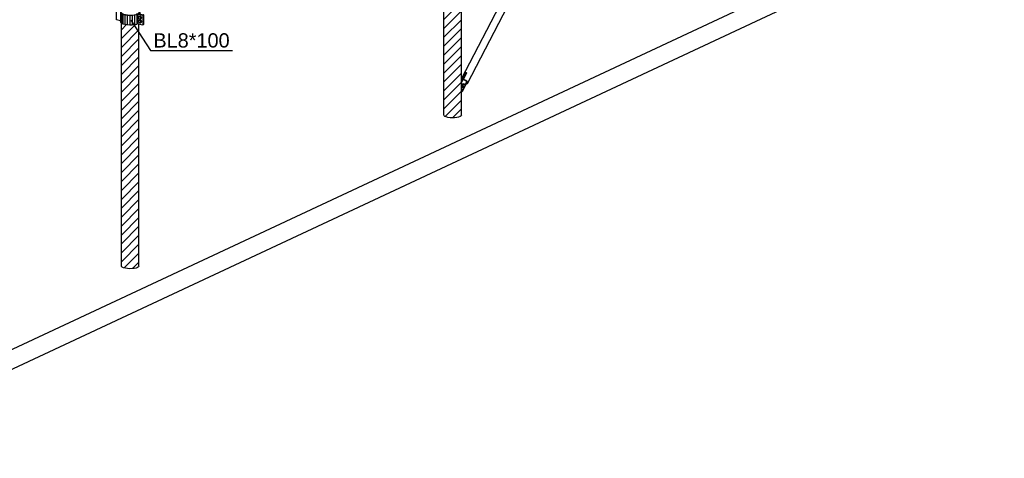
# Model space of a CAD drawing. Header units: millimetres. Extents: x 0 to 142951, y 0 to 27942.
# Tile 28 of 70: x 45813 to 55722, y 767 to 5179. Entities that reach past the tile are written whole.
import ezdxf

# ---------------------------------------------------------------- set-up
doc = ezdxf.new("R2010")
doc.units = ezdxf.units.MM
doc.styles.add('Arial', font='ARIAL.TTF', dxfattribs={"height": 0.2})

# ---------------------------------------------------------------- blocks, each defined once
blk = doc.blocks.new('Part-65700 - 51816')
at = {"color": 7}
for p, q in [((50259.7, 4582.6), (51669.6, 7307.7)), ((50320.7, 4537.7), (51733.5, 7268.1)), ((51650.9, 7244.8), (51651.6, 7246.2)), ((51650.9, 7244.8), (51654.7, 7244.5)), ((51654.7, 7244.5), (51659.3, 7243.1)), ((51659.3, 7243.1), (51693, 7308.3)), ((51669.6, 7307.7), (51677.2, 7310.4)), ((51677.2, 7310.4), (51681.8, 7310.1)), ((51693, 7308.3), (51701.7, 7305.6)), ((51701.7, 7305.6), (51714.9, 7298.9)), ((51714.9, 7298.9), (51726.1, 7290.5)), ((51726.1, 7290.5), (51733.6, 7281.7)), ((51736.2, 7273.8), (51733.5, 7268.1)), ((51733.6, 7281.7), (51736.2, 7273.8)), ((50264.4, 4579.9), (50259.7, 4578.2)), ((50259.7, 4575.8), (50266.3, 4578.2)), ((50269, 4579.6), (50264.4, 4579.9)), ((50266.3, 4578.2), (50268.2, 4578.1)), ((50280.2, 4577.8), (50313.9, 4643)), ((50281.2, 4576.1), (50280.2, 4577.8)), ((50288.9, 4575.2), (50280.2, 4577.8)), ((50281.2, 4576.1), (50288.9, 4573.8)), ((50302.1, 4568.5), (50288.9, 4575.2)), ((50288.9, 4573.8), (50301.1, 4567.6)), ((50301.1, 4567.6), (50311.4, 4559.9)), ((50313.3, 4560.1), (50302.1, 4568.5)), ((50311.4, 4559.9), (50318.3, 4551.8)), ((50311.9, 4643.6), (50313.9, 4643)), ((50312.9, 4641.9), (50313.3, 4641.8)), ((50320.8, 4551.3), (50313.3, 4560.1)), ((50304.8, 4537.2), (50314.6, 4556.1)), ((50305.8, 4535.5), (50304.8, 4537.2)), ((50311.3, 4536.8), (50304.8, 4537.2)), ((50305.8, 4535.5), (50313.2, 4535)), ((50318.2, 4539.3), (50311.3, 4536.8)), ((50313.2, 4535), (50320.7, 4537.7)), ((50320.7, 4544.5), (50318.2, 4539.3)), ((50318.3, 4551.8), (50320.7, 4544.5)), ((50320.7, 4537.7), (50323.4, 4543.4)), ((50323.4, 4543.4), (50320.8, 4551.3))]:
    blk.add_line(p, q, dxfattribs=at)
blk = doc.blocks.new('Bolt-65703 - 51816')
at = {"color": 7}
for p, q in [((50259.7, 4503.2), (50262.1, 4502.7)), ((50259.7, 4502), (50262.1, 4502.7)), ((50259.7, 4499.9), (50261.9, 4501.6)), ((50259.7, 4494.9), (50262.9, 4494.3)), ((50259.7, 4480.8), (50260.4, 4480.7)), ((50259.7, 4473.8), (50265.1, 4472.7)), ((50260.4, 4480.7), (50262.9, 4494.3)), ((50265.1, 4472.7), (50260.4, 4480.7)), ((50261.9, 4501.6), (50270.3, 4500)), ((50262.1, 4502.7), (50264.1, 4501.2)), ((50262.9, 4494.3), (50270.3, 4500)), ((50272.5, 4478.4), (50265.1, 4472.7)), ((50265.8, 4522), (50265.5, 4514.5)), ((50265.5, 4514.5), (50267.2, 4508.6)), ((50268.3, 4529.2), (50265.8, 4522)), ((50267.2, 4508.6), (50270.6, 4505.9)), ((50268, 4514), (50268.4, 4521.5)), ((50269.7, 4508.1), (50268, 4514)), ((50272.1, 4534.1), (50268.3, 4529.2)), ((50268.4, 4521.5), (50270.8, 4528.7)), ((50271.2, 4528.1), (50268.6, 4514.5)), ((50268.6, 4514.5), (50273.4, 4506.5)), ((50268.6, 4514.5), (50277, 4512.8)), ((50273.2, 4505.4), (50269.7, 4508.1)), ((50270.3, 4500), (50275.1, 4492)), ((50270.6, 4505.9), (50273.2, 4505.4)), ((50270.8, 4528.7), (50274.6, 4533.6)), ((50271.2, 4528.1), (50278.6, 4533.8)), ((50271.2, 4528.1), (50279.6, 4526.4)), ((50272.1, 4534.1), (50276.3, 4535.4)), ((50275.1, 4492), (50272.5, 4478.4)), ((50275.5, 4506.1), (50273.2, 4505.4)), ((50273.4, 4506.5), (50281.8, 4504.9)), ((50274.6, 4533.6), (50278.8, 4534.9)), ((50276.3, 4535.4), (50278.8, 4534.9)), ((50277, 4512.8), (50279.6, 4526.4)), ((50281.8, 4504.9), (50277, 4512.8)), ((50278.6, 4533.8), (50287, 4532.1)), ((50278.8, 4534.9), (50280.8, 4533.3)), ((50279.6, 4526.4), (50287, 4532.1)), ((50289.2, 4510.6), (50281.8, 4504.9)), ((50287, 4532.1), (50291.8, 4524.2)), ((50291.8, 4524.2), (50289.2, 4510.6))]:
    blk.add_line(p, q, dxfattribs=at)
blk = doc.blocks.new('Part-65702 - 51816')
at = {"color": 7}
for p, q in [((50259.7, 4561.7), (50303.9, 4647)), ((50259.7, 4547.3), (50310.6, 4645.7)), ((50310.6, 4645.7), (50303.9, 4647)), ((50313.1, 4641.5), (50310.6, 4645.7)), ((50259.7, 4456.8), (50269.6, 4459.9)), ((50269.6, 4459.9), (50308.6, 4535.3))]:
    blk.add_line(p, q, dxfattribs=at)
blk = doc.blocks.new('Part-65701 - 51816')
at = {"color": 7}
for p, q in [((50259.7, 4565.2), (50261.3, 4564.9)), ((50259.7, 4562.7), (50260.4, 4563)), ((50259.7, 4445), (50265.3, 4458.6))]:
    blk.add_line(p, q, dxfattribs=at)
blk = doc.blocks.new('Part-65805 - 51816')
at = {"color": 7}
for p, q in [((46786.6, 5275.2), (46791, 5277.2)), ((46786.6, 5179.8), (46786.6, 5275.2)), ((46786.6, 5275.2), (46832.9, 5266.2)), ((46791, 5277.2), (46836.2, 5268.5)), ((46832.2, 5260.9), (46827.7, 5253.4)), ((46827.7, 5253.4), (46829.8, 5245.8)), ((46827.7, 5253.4), (46827.7, 5158)), ((46832.2, 5260.9), (46835.8, 5263.2)), ((46832.9, 5266.2), (46832.9, 5261.3)), ((46832.9, 5266.2), (46835.5, 5265.4)), ((46835.5, 5265.4), (46836.2, 5264.6)), ((46835.7, 5253.3), (46836.2, 5254.1)), ((46837.7, 5246.3), (46835.7, 5253.3)), ((46835.8, 5263.2), (46836.2, 5263.9)), ((46786.6, 5179.8), (46827.7, 5171.9)), ((46829.8, 5150.4), (46827.7, 5158)), ((46829.8, 5245.8), (46838.4, 5238.6)), ((46829.8, 5245.8), (46829.8, 5150.4)), ((46837.7, 5246.3), (46845.6, 5239.7)), ((46838.4, 5238.6), (46852.9, 5232.3)), ((46838.4, 5238.6), (46838.4, 5143.2)), ((46845.6, 5239.7), (46858.9, 5233.9)), ((46852.9, 5232.3), (46872.3, 5227.3)), ((46852.9, 5232.3), (46852.9, 5136.9)), ((46858.9, 5233.9), (46876.7, 5229.4)), ((46872.3, 5227.3), (46895.3, 5224.1)), ((46872.3, 5227.3), (46872.3, 5132)), ((46876.7, 5229.4), (46897.8, 5226.4)), ((46895.3, 5224.1), (46920.4, 5222.7)), ((46895.3, 5224.1), (46895.3, 5128.7)), ((46897.8, 5226.4), (46920.7, 5225.1)), ((46920.4, 5222.7), (46945.7, 5223.3)), ((46920.4, 5222.7), (46920.4, 5127.3)), ((46920.7, 5225.1), (46944, 5225.7)), ((46944, 5225.7), (46966, 5228.1)), ((46945.7, 5223.3), (46969.7, 5225.9)), ((46945.7, 5223.3), (46945.7, 5128)), ((46966, 5228.1), (46985.1, 5232.1)), ((46969.7, 5225.9), (46990.6, 5230.3)), ((46969.7, 5225.9), (46969.7, 5130.6)), ((46985.1, 5232.1), (46989.9, 5233.8)), ((46996, 5235.1), (46989.9, 5233.8)), ((46990.6, 5230.3), (46996, 5232.2)), ((46990.6, 5230.3), (46990.6, 5134.9)), ((47003.5, 5235.4), (46996, 5235.1)), ((46996, 5232.2), (46999, 5232.9)), ((46996, 5232.2), (46996, 5136.8)), ((46999, 5232.9), (47002.8, 5233.1)), ((47002.8, 5233.1), (47006.4, 5232.7)), ((47010.7, 5234.7), (47003.5, 5235.4)), ((47006.4, 5232.7), (47052.6, 5223.7)), ((47006.4, 5137.3), (47006.4, 5232.7)), ((47010.7, 5234.7), (47057, 5225.8)), ((47057, 5225.8), (47052.6, 5223.7)), ((47052.6, 5223.7), (47052.6, 5128.4)), ((47057, 5130.4), (47057, 5225.8)), ((46829.8, 5150.4), (46838.4, 5143.2)), ((46838.4, 5143.2), (46852.9, 5136.9)), ((46852.9, 5136.9), (46872.3, 5132)), ((46872.3, 5132), (46895.3, 5128.7)), ((46895.3, 5128.7), (46920.4, 5127.3)), ((46920.4, 5127.3), (46945.7, 5128)), ((46945.7, 5128), (46969.7, 5130.6)), ((46969.7, 5130.6), (46990.6, 5134.9)), ((46990.6, 5134.9), (46996, 5136.8)), ((46999, 5137.5), (46996, 5136.8)), ((47002.8, 5137.7), (46999, 5137.5)), ((47006.4, 5137.3), (47002.8, 5137.7)), ((47006.4, 5137.3), (47052.6, 5128.4)), ((47052.6, 5128.4), (47057, 5130.4))]:
    blk.add_line(p, q, dxfattribs=at)
blk = doc.blocks.new('Part-65806 - 51816')
at = {"color": 7}
for p, q in [((46730, 5290.4), (46734.4, 5292.4)), ((46730, 5290.4), (46836.2, 5269.9)), ((46734.4, 5292.4), (46836.2, 5272.7)), ((47013.8, 5263.6), (47020.3, 5258.2)), ((47014.3, 5250.7), (47013.8, 5252.5)), ((47020.3, 5258.2), (47022.4, 5250.6)), ((46780.5, 5185.3), (46786.6, 5184.1)), ((47007.1, 5241.8), (47005.6, 5239.6)), ((47005.6, 5235.2), (47005.6, 5239.6)), ((47005.6, 5239.6), (47007.6, 5237.4)), ((47007.1, 5241.8), (47010.2, 5243.8)), ((47007.6, 5237.4), (47012.9, 5235.7)), ((47010.2, 5243.8), (47014.3, 5250.7)), ((47012.9, 5235.7), (47059.1, 5226.8)), ((47012.9, 5234.3), (47012.9, 5235.7)), ((47013.5, 5239.7), (47014.3, 5240.8)), ((47014.6, 5238.6), (47013.5, 5239.7)), ((47017.9, 5243.1), (47014.3, 5240.8)), ((47014.3, 5240.8), (47014.3, 5238.9)), ((47017.2, 5237.7), (47014.6, 5238.6)), ((47017.2, 5237.7), (47063.4, 5228.8)), ((47022.4, 5250.6), (47017.9, 5243.1)), ((47017.9, 5243.1), (47017.9, 5237.6)), ((47022.4, 5250.6), (47022.4, 5236.7)), ((47063.4, 5228.8), (47059.1, 5226.8)), ((47059.1, 5226.8), (47059.1, 5131.4)), ((47063.4, 5133.4), (47063.4, 5228.8)), ((47057, 5131.8), (47059.1, 5131.4)), ((47059.1, 5131.4), (47063.4, 5133.4))]:
    blk.add_line(p, q, dxfattribs=at)
blk = doc.blocks.new('Bolt-65807 - 51816')
at = {"color": 7}
for p, q in [((47008.7, 5199), (47014.5, 5209.3)), ((47014.5, 5186.4), (47008.7, 5199)), ((47008.7, 5160.8), (47014.5, 5171.1)), ((47014.5, 5148.3), (47008.7, 5160.8)), ((47019.9, 5211.8), (47014.5, 5209.3)), ((47014.5, 5209.3), (47026.2, 5207)), ((47026.2, 5184.1), (47014.5, 5186.4)), ((47019.9, 5173.7), (47014.5, 5171.1)), ((47014.5, 5171.1), (47026.2, 5168.9)), ((47016.8, 5210.3), (47019.5, 5212.9)), ((47016.8, 5172.2), (47019.5, 5174.7)), ((47019.5, 5212.9), (47025.8, 5213.6)), ((47019.5, 5212.9), (47021.1, 5213.6)), ((47019.5, 5174.7), (47021.1, 5175.5)), ((47019.5, 5174.7), (47025.8, 5175.4)), ((47031.6, 5209.6), (47019.9, 5211.8)), ((47031.6, 5171.4), (47019.9, 5173.7)), ((47027.4, 5214.3), (47021.1, 5213.6)), ((47027.4, 5176.2), (47021.1, 5175.5)), ((47025.8, 5213.6), (47032.1, 5210.4)), ((47025.8, 5175.4), (47032.1, 5172.3)), ((47031.6, 5209.6), (47026.2, 5207)), ((47026.2, 5207), (47032, 5194.5)), ((47032, 5194.5), (47026.2, 5184.1)), ((47026.2, 5184.1), (47031.6, 5186.7)), ((47031.6, 5171.4), (47026.2, 5168.9)), ((47026.2, 5168.9), (47032, 5156.3)), ((47032, 5156.3), (47026.2, 5146)), ((47033.7, 5211.2), (47027.4, 5214.3)), ((47033.7, 5173), (47027.4, 5176.2)), ((47032.1, 5185.6), (47028.5, 5185.2)), ((47037.4, 5197), (47031.6, 5209.6)), ((47031.6, 5186.7), (47037.4, 5197)), ((47037.4, 5158.8), (47031.6, 5171.4)), ((47031.6, 5148.5), (47037.4, 5158.8)), ((47037.4, 5197), (47032, 5194.5)), ((47037.4, 5158.8), (47032, 5156.3)), ((47032.1, 5210.4), (47036.7, 5204.3)), ((47036.7, 5190), (47032.1, 5185.6)), ((47032.1, 5185.6), (47033.7, 5186.4)), ((47032.1, 5172.3), (47036.7, 5166.1)), ((47038.3, 5205), (47033.7, 5211.2)), ((47033.7, 5186.4), (47038.3, 5190.7)), ((47038.3, 5166.9), (47033.7, 5173)), ((47036.7, 5204.3), (47038.4, 5196.8)), ((47038.4, 5196.8), (47036.7, 5190)), ((47036.7, 5166.1), (47038.4, 5158.7)), ((47038.4, 5158.7), (47036.7, 5151.8)), ((47040, 5197.6), (47038.3, 5205)), ((47038.3, 5190.7), (47040, 5197.6)), ((47040, 5159.4), (47038.3, 5166.9)), ((47038.3, 5152.6), (47040, 5159.4)), ((47026.2, 5146), (47014.5, 5148.3)), ((47026.2, 5146), (47031.6, 5148.5)), ((47032.1, 5147.5), (47028.5, 5147.1)), ((47036.7, 5151.8), (47032.1, 5147.5)), ((47032.1, 5147.5), (47033.7, 5148.2)), ((47033.7, 5148.2), (47038.3, 5152.6))]:
    blk.add_line(p, q, dxfattribs=at)
blk = doc.blocks.new('Part-73437 - 51816')
at = {"color": 7}
for p, q in [((43820.8, 967.7), (55722.2, 6531.6)), ((55722.2, 6331.3), (43820.8, 767.4))]:
    blk.add_line(p, q, dxfattribs=at)
blk = doc.blocks.new('Mark-67789 - 51816')
at = {"color": 136}
for p, q in [((46930.4, 5173.7), (47128.4, 4868.8)), ((47128.4, 4868.8), (47955.9, 4868.8))]:
    blk.add_line(p, q, dxfattribs=at)
at = {"color": 30, "style": 'Arial'}
blk.add_text('BL8*100', height=143.26, dxfattribs=at).set_placement((47158.4, 4898.8))

msp = doc.modelspace()

# ---------------------------------------------------------------- hatches: boundary and pattern name
h = msp.add_hatch()
h.set_pattern_fill('ANSI31', color=96, scale=20, style=0)
h.paths.add_polyline_path([(50143.8, 4192.8), (50166.6, 4191.5), (50189.7, 4192.1), (50211.6, 4194.5), (50230.7, 4198.4), (50245.6, 4203.8), (50255.5, 4210.1), (50259.7, 4216.9), (50259.7, 6653.3), (50255.5, 6654.1), (50252.2, 6654.7), (50248.6, 6655.1), (50245.5, 6655), (50244.9, 6654.9), (50241.8, 6654.3), (50236.4, 6652.4), (50230.7, 6651.2), (50215.5, 6648), (50212.2, 6647.6), (50194.2, 6645.7), (50191.6, 6645.4), (50189.7, 6645.4), (50182.5, 6645.2), (50174.5, 6645), (50166.2, 6644.8), (50143.8, 6646), (50141.2, 6646.1), (50135.9, 6646.9), (50121.2, 6649), (50121.2, 6648.6), (50119.5, 6647.8), (50111.8, 6644.2), (50111.8, 6639.7), (50106.6, 6637.3), (50098.1, 6633.4), (50094.6, 6631.7), (50091.8, 6630.4), (50084, 6626.8), (50082.1, 6625.9), (50082.1, 4219.5), (50084, 4212.6), (50091.8, 4206), (50105.1, 4200.3), (50122.8, 4195.7)])
h = msp.add_hatch()
h.set_pattern_fill('ANSI31', color=96, scale=20, style=0)
h.paths.add_polyline_path([(46872.3, 5132), (46859.2, 5135.3), (46853.8, 5136.7), (46852.9, 5136.9), (46852.3, 5137.2), (46846, 5139.9), (46838.4, 5143.2), (46838.2, 5143.4), (46836.2, 5145), (46836.2, 2702.1), (46838.2, 2695.1), (46846, 2688.6), (46859.2, 2682.8), (46876.9, 2678.3), (46897.9, 2675.3), (46920.8, 2674.1), (46943.9, 2674.7), (46965.7, 2677), (46984.8, 2681), (46999.8, 2686.3), (47009.7, 2692.6), (47013.8, 2699.5), (47013.8, 5135.9), (47009.7, 5136.7), (47006.4, 5137.3), (47002.8, 5137.7), (46999.7, 5137.5), (46999, 5137.5), (46996, 5136.8), (46990.6, 5134.9), (46984.8, 5133.7), (46969.7, 5130.6), (46966.4, 5130.2), (46948.3, 5128.3), (46945.7, 5128), (46943.9, 5127.9), (46936.7, 5127.8), (46928.7, 5127.6), (46920.4, 5127.3), (46897.9, 5128.6), (46895.3, 5128.7), (46876.9, 5131.3)])

# ---------------------------------------------------------------- linework, layer by layer
at = {"color": 96}
for p, q in [((50259.7, 4216.9), (50259.7, 6653.3)), ((50082.1, 4219.5), (50082.1, 6625.9)), ((46836.2, 2702.1), (46836.2, 5145)), ((47013.8, 2699.5), (47013.8, 5135.9)), ((50084, 4212.6), (50082.1, 4219.5)), ((50091.8, 4206), (50084, 4212.6)), ((50105.1, 4200.3), (50091.8, 4206)), ((50122.8, 4195.7), (50105.1, 4200.3)), ((50143.8, 4192.8), (50122.8, 4195.7)), ((50166.6, 4191.5), (50143.8, 4192.8)), ((50189.7, 4192.1), (50166.6, 4191.5)), ((50211.6, 4194.5), (50189.7, 4192.1)), ((50230.7, 4198.4), (50211.6, 4194.5)), ((50245.6, 4203.8), (50230.7, 4198.4)), ((50255.5, 4210.1), (50245.6, 4203.8)), ((50259.7, 4216.9), (50255.5, 4210.1)), ((46838.2, 2695.1), (46836.2, 2702.1)), ((46846, 2688.6), (46838.2, 2695.1)), ((46859.2, 2682.8), (46846, 2688.6)), ((46876.9, 2678.3), (46859.2, 2682.8)), ((46897.9, 2675.3), (46876.9, 2678.3)), ((46965.7, 2677), (46943.9, 2674.7)), ((46984.8, 2681), (46965.7, 2677)), ((46999.8, 2686.3), (46984.8, 2681)), ((47009.7, 2692.6), (46999.8, 2686.3)), ((47013.8, 2699.5), (47009.7, 2692.6)), ((46920.8, 2674.1), (46897.9, 2675.3)), ((46943.9, 2674.7), (46920.8, 2674.1))]:
    msp.add_line(p, q, dxfattribs=at)

# ---------------------------------------------------------------- block references
for name in ['Part-73437 - 51816', 'Part-65700 - 51816', 'Part-65806 - 51816', 'Part-65805 - 51816', 'Mark-67789 - 51816', 'Bolt-65807 - 51816', 'Part-65702 - 51816', 'Part-65701 - 51816', 'Bolt-65703 - 51816']:
    msp.add_blockref(name, (0, 0))

doc.saveas('drawing.dxf')
